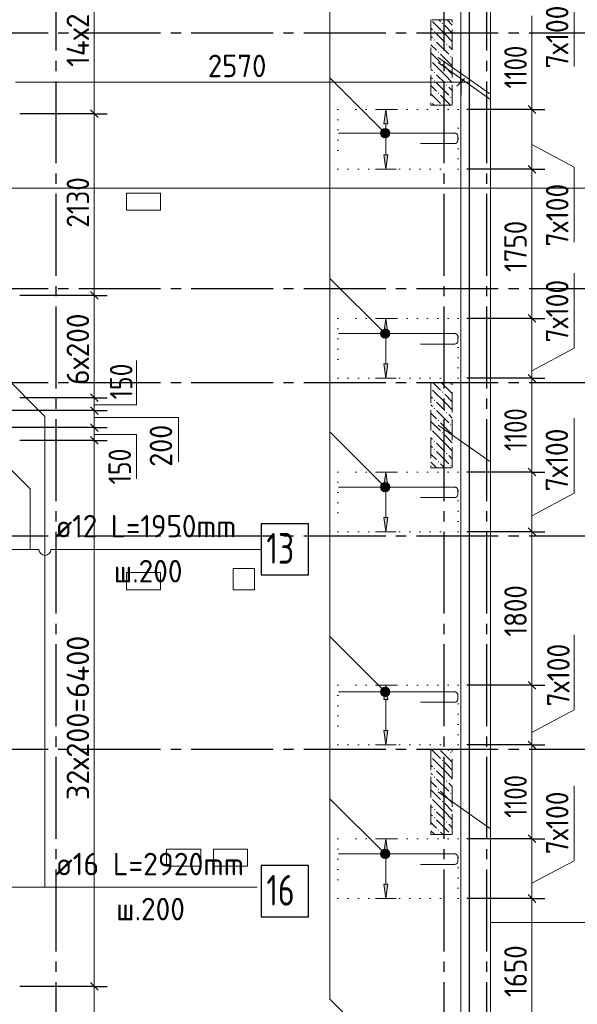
# Model space of a CAD drawing. Header units: millimetres. Extents: x 0 to 50400, y 0 to 35640.
# Tile 20 of 25: x 35093 to 41631, y 13872 to 25415. Entities that reach past the tile are written whole.
import ezdxf

# ---------------------------------------------------------------- set-up
doc = ezdxf.new("R2010")
doc.units = ezdxf.units.MM
for name, pattern in [('______2', [324, 240, -84]), ('______5', [1320, 960, -120, 120, -120]), ('______9', [120, 0, -120])]:
    doc.linetypes.add(name, pattern=pattern)
for name, color, linetype, lineweight in [('Standard', 7, 'Continuous', 25), ('ДОП Верх по Х', 7, 'Continuous', 25), ('ЖБ Перекрытие верхний уровень', 7, 'Continuous', 35), ('ЖБ Пилон', 7, 'Continuous', 35), ('Общий01', 7, 'Continuous', 13), ('Позиционная метка номер позиции', 7, 'Continuous', 13), ('Размерная линия_ общее', 7, 'Continuous', 13), ('Тени', 7, 'Continuous', 13)]:
    doc.layers.add(name, color=color, linetype=linetype, lineweight=lineweight)
doc.layers.add('Оси', color=7, linetype='______5', true_color=0x656565)
doc.styles.add('ISOCPEUR', font='txt')

msp = doc.modelspace()

# ---------------------------------------------------------------- hatches: boundary and pattern name
at = {"layer": 'ДОП Верх по Х', "linetype": 'Continuous', "lineweight": 13, "transparency": 33554687}
for points in [[(39410, 24194), (39386, 24362), (39362, 24194)], [(39410, 21744), (39386, 21912), (39362, 21744)], [(39410, 19944), (39386, 20112), (39362, 19944)], [(39410, 17444), (39386, 17612), (39362, 17444)], [(39410, 15644), (39386, 15812), (39362, 15644)]]:
    msp.add_hatch(color=7, dxfattribs=at).paths.add_polyline_path(points)
for points in [[(39410, 23830), (39386, 23662), (39362, 23830)], [(39410, 21380), (39386, 21212), (39362, 21380)], [(39410, 19580), (39386, 19412), (39362, 19580)], [(39410, 17080), (39386, 16912), (39362, 17080)], [(39410, 15280), (39386, 15112), (39362, 15280)]]:
    msp.add_hatch(color=7, dxfattribs=at).paths.add_polyline_path(points, flags=16)
at = {"layer": 'ЖБ Пилон', "linetype": 'Continuous', "lineweight": 18, "transparency": 33554687}
for points in [[(39948, 25273), (39956, 25281), (39963, 25273), (39956, 25265)], [(40044, 25369), (40052, 25377), (40059, 25369), (40052, 25361)], [(39948, 25177), (39956, 25185), (39963, 25177), (39956, 25170)], [(40092, 25129), (40100, 25137), (40107, 25129), (40100, 25121)], [(39915, 24938), (39915, 24937), (39915, 24937)], [(39996, 25033), (40004, 25041), (40011, 25033), (40004, 25025)], [(40140, 24985), (40148, 24993), (40155, 24985), (40148, 24977)], [(40044, 24889), (40052, 24897), (40059, 24889), (40052, 24881)], [(39948, 24793), (39956, 24801), (39963, 24793), (39956, 24785)], [(39948, 24697), (39956, 24705), (39963, 24697), (39956, 24690)], [(40092, 24649), (40100, 24657), (40107, 24649), (40100, 24641)], [(39996, 24553), (40004, 24561), (40011, 24553), (40004, 24545)], [(40140, 24505), (40148, 24513), (40155, 24505), (40148, 24497)], [(39915, 24458), (39915, 24457), (39915, 24457)], [(40047, 24412), (40052, 24417), (40056, 24412)], [(40140, 21145), (40148, 21153), (40155, 21145), (40148, 21137)], [(39915, 21098), (39915, 21097), (39915, 21097)], [(40044, 21049), (40052, 21057), (40059, 21049), (40052, 21041)], [(39948, 20953), (39956, 20961), (39963, 20953), (39956, 20945)], [(39948, 20857), (39956, 20865), (39963, 20857), (39956, 20849)], [(40092, 20809), (40100, 20817), (40107, 20809), (40100, 20801)], [(39996, 20713), (40004, 20721), (40011, 20713), (40004, 20705)], [(40140, 20665), (40148, 20673), (40155, 20665), (40148, 20657)], [(39915, 20618), (39915, 20617), (39915, 20617)], [(40044, 20569), (40052, 20577), (40059, 20569), (40052, 20561)], [(39948, 20473), (39956, 20481), (39963, 20473), (39956, 20465)], [(39948, 20377), (39956, 20385), (39963, 20377), (39956, 20369)], [(40092, 20329), (40100, 20337), (40107, 20329), (40100, 20321)], [(39996, 20233), (40004, 20241), (40011, 20233), (40004, 20225)], [(40140, 20185), (40148, 20193), (40155, 20185), (40148, 20177)], [(39915, 16778), (39915, 16777), (39915, 16777)], [(40140, 16825), (40148, 16833), (40155, 16825), (40148, 16817)], [(39948, 16633), (39956, 16641), (39963, 16633), (39956, 16625)], [(40044, 16729), (40052, 16737), (40059, 16729), (40052, 16721)], [(39948, 16537), (39956, 16545), (39963, 16537), (39956, 16529)], [(39996, 16393), (40004, 16401), (40011, 16393), (40004, 16385)], [(40092, 16489), (40100, 16497), (40107, 16489), (40100, 16481)], [(39915, 16298), (39915, 16297), (39915, 16297)], [(40140, 16345), (40148, 16353), (40155, 16345), (40148, 16337)], [(39948, 16153), (39956, 16161), (39963, 16153), (39956, 16145)], [(40044, 16249), (40052, 16257), (40059, 16249), (40052, 16241)], [(39948, 16057), (39956, 16065), (39963, 16057), (39956, 16049)], [(40092, 16009), (40100, 16017), (40107, 16009), (40100, 16001)], [(39996, 15913), (40004, 15921), (40011, 15913), (40004, 15905)], [(40140, 15865), (40148, 15873), (40155, 15865), (40152, 15862), (40143, 15862)]]:
    msp.add_hatch(color=7, dxfattribs=at).paths.add_polyline_path(points, flags=16)
at = {"layer": 'Позиционная метка номер позиции', "linetype": 'Continuous', "lineweight": 13, "transparency": 33554687}
for points in [[(39339, 24047), (39391, 24137), (39326, 24072)], [(39326, 24072), (39391, 24137), (39364, 24137)], [(39326, 24072), (39364, 24137), (39326, 24099)], [(39326, 24099), (39364, 24137), (39339, 24124)], [(39339, 24047), (39416, 24124), (39391, 24137)], [(39364, 24033), (39416, 24124), (39339, 24047)], [(39364, 24033), (39430, 24099), (39416, 24124)], [(39391, 24033), (39430, 24099), (39364, 24033)], [(39391, 24033), (39430, 24072), (39430, 24099)], [(39430, 24072), (39391, 24033), (39416, 24047)], [(39339, 21697), (39391, 21787), (39326, 21722)], [(39326, 21722), (39391, 21787), (39364, 21787)], [(39326, 21722), (39364, 21787), (39326, 21749)], [(39326, 21749), (39364, 21787), (39339, 21774)], [(39339, 21697), (39416, 21774), (39391, 21787)], [(39364, 21683), (39416, 21774), (39339, 21697)], [(39364, 21683), (39430, 21749), (39416, 21774)], [(39391, 21683), (39430, 21749), (39364, 21683)], [(39391, 21683), (39430, 21722), (39430, 21749)], [(39430, 21722), (39391, 21683), (39416, 21697)], [(39339, 19897), (39391, 19987), (39326, 19922)], [(39326, 19922), (39391, 19987), (39364, 19987)], [(39326, 19922), (39364, 19987), (39326, 19949)], [(39326, 19949), (39364, 19987), (39339, 19974)], [(39339, 19897), (39416, 19974), (39391, 19987)], [(39364, 19883), (39416, 19974), (39339, 19897)], [(39364, 19883), (39430, 19949), (39416, 19974)], [(39391, 19883), (39430, 19949), (39364, 19883)], [(39391, 19883), (39430, 19922), (39430, 19949)], [(39430, 19922), (39391, 19883), (39416, 19897)], [(39339, 17497), (39391, 17587), (39326, 17522)], [(39326, 17522), (39391, 17587), (39364, 17587)], [(39326, 17522), (39364, 17587), (39326, 17549)], [(39326, 17549), (39364, 17587), (39339, 17574)], [(39339, 17497), (39416, 17574), (39391, 17587)], [(39364, 17483), (39416, 17574), (39339, 17497)], [(39364, 17483), (39430, 17549), (39416, 17574)], [(39391, 17483), (39430, 17549), (39364, 17483)], [(39391, 17483), (39430, 17522), (39430, 17549)], [(39430, 17522), (39391, 17483), (39416, 17497)], [(39339, 15597), (39391, 15687), (39326, 15622)], [(39326, 15622), (39391, 15687), (39364, 15687)], [(39326, 15622), (39364, 15687), (39326, 15649)], [(39326, 15649), (39364, 15687), (39339, 15674)], [(39339, 15597), (39416, 15674), (39391, 15687)], [(39364, 15583), (39416, 15674), (39339, 15597)], [(39364, 15583), (39430, 15649), (39416, 15674)], [(39391, 15583), (39430, 15649), (39364, 15583)], [(39391, 15583), (39430, 15622), (39430, 15649)], [(39430, 15622), (39391, 15583), (39416, 15597)]]:
    msp.add_hatch(color=7, dxfattribs=at).paths.add_polyline_path(points)

# ---------------------------------------------------------------- linework, layer by layer
at = {"layer": 'Standard', "color": 254, "linetype": 'Continuous', "lineweight": -3, "true_color": 0xc4c4ff, "transparency": 33554687}
msp.add_lwpolyline([(7965, 10212), (40368, 10212), (40368, 32712), (7965, 32712), (7965, 10212)], dxfattribs=at)
at = {"layer": 'ДОП Верх по Х', "color": 251, "linetype": 'Continuous', "lineweight": 13, "true_color": 0x494949, "transparency": 33554687}
for p, q in [((39386, 24362), (39266, 24362)), ((39386, 24362), (39362, 24194)), ((39410, 24194), (39386, 24362)), ((39386, 24362), (39506, 24362)), ((39386, 24362), (39386, 24362)), ((39362, 24194), (39410, 24194)), ((39386, 23830), (39386, 24194)), ((39386, 23662), (39362, 23830)), ((39362, 23830), (39410, 23830)), ((39410, 23830), (39386, 23662)), ((39386, 23662), (39266, 23662)), ((39386, 23662), (39506, 23662)), ((39386, 23662), (39386, 23662)), ((39386, 21912), (39266, 21912)), ((39386, 21912), (39362, 21744)), ((39410, 21744), (39386, 21912)), ((39386, 21912), (39506, 21912)), ((39386, 21912), (39386, 21912)), ((39362, 21744), (39410, 21744)), ((39386, 21380), (39386, 21744)), ((39386, 21212), (39362, 21380)), ((39362, 21380), (39410, 21380)), ((39410, 21380), (39386, 21212)), ((39386, 21212), (39266, 21212)), ((39386, 21212), (39506, 21212)), ((39386, 21212), (39386, 21212)), ((39386, 20112), (39266, 20112)), ((39386, 20112), (39362, 19944)), ((39410, 19944), (39386, 20112)), ((39386, 20112), (39506, 20112)), ((39386, 20112), (39386, 20112)), ((39362, 19944), (39410, 19944)), ((39386, 19580), (39386, 19944)), ((39386, 19412), (39362, 19580)), ((39362, 19580), (39410, 19580)), ((39410, 19580), (39386, 19412)), ((39386, 19412), (39266, 19412)), ((39386, 19412), (39506, 19412)), ((39386, 19412), (39386, 19412)), ((39386, 17612), (39266, 17612)), ((39386, 17612), (39362, 17444)), ((39410, 17444), (39386, 17612)), ((39386, 17612), (39506, 17612)), ((39386, 17612), (39386, 17612)), ((39362, 17444), (39410, 17444)), ((39386, 17080), (39386, 17444)), ((39386, 16912), (39362, 17080)), ((39362, 17080), (39410, 17080)), ((39410, 17080), (39386, 16912)), ((39386, 16912), (39266, 16912)), ((39386, 16912), (39506, 16912)), ((39386, 16912), (39386, 16912)), ((39386, 15812), (39266, 15812)), ((39386, 15812), (39362, 15644)), ((39410, 15644), (39386, 15812)), ((39386, 15812), (39506, 15812)), ((39386, 15812), (39386, 15812)), ((39362, 15644), (39410, 15644)), ((39386, 15280), (39386, 15644)), ((39386, 15112), (39362, 15280)), ((39362, 15280), (39410, 15280)), ((39410, 15280), (39386, 15112)), ((39386, 15112), (39266, 15112)), ((39386, 15112), (39506, 15112)), ((39386, 15112), (39386, 15112))]:
    msp.add_line(p, q, dxfattribs=at)
at = {"layer": 'ДОП Верх по Х', "color": 7, "linetype": 'Continuous', "lineweight": 18, "transparency": 33554687}
for points in [[(39792, 23962), (40195, 23962), (40202, 23963), (40208, 23965), (40214, 23969), (40219, 23973), (40223, 23978), (40227, 23984), (40229, 23990), (40230, 23997), (40230, 24051), (40229, 24057), (40227, 24064), (40223, 24070), (40219, 24075), (40214, 24079), (40208, 24082), (40202, 24085), (40195, 24085), (38831, 24085)], [(39792, 21612), (40195, 21612), (40202, 21613), (40208, 21615), (40214, 21619), (40219, 21623), (40223, 21628), (40227, 21634), (40229, 21640), (40230, 21647), (40230, 21701), (40229, 21707), (40227, 21714), (40223, 21720), (40219, 21725), (40214, 21729), (40208, 21732), (40202, 21735), (40195, 21735), (38831, 21735)], [(39792, 19812), (40195, 19812), (40202, 19813), (40208, 19815), (40214, 19819), (40219, 19823), (40223, 19828), (40227, 19834), (40229, 19840), (40230, 19847), (40230, 19901), (40229, 19907), (40227, 19914), (40223, 19920), (40219, 19925), (40214, 19929), (40208, 19932), (40202, 19935), (40195, 19935), (38831, 19935)], [(39792, 17412), (40195, 17412), (40202, 17413), (40208, 17415), (40214, 17419), (40219, 17423), (40223, 17428), (40227, 17434), (40229, 17440), (40230, 17447), (40230, 17501), (40229, 17507), (40227, 17514), (40223, 17520), (40219, 17525), (40214, 17529), (40208, 17532), (40202, 17535), (40195, 17535), (38831, 17535)], [(39792, 15512), (40195, 15512), (40202, 15513), (40208, 15515), (40214, 15519), (40219, 15523), (40223, 15528), (40227, 15534), (40229, 15540), (40230, 15547), (40230, 15601), (40229, 15607), (40227, 15614), (40223, 15620), (40219, 15625), (40214, 15629), (40208, 15632), (40202, 15635), (40195, 15635), (38831, 15635)]]:
    msp.add_lwpolyline(points, dxfattribs=at)
at = {"layer": 'ДОП Верх по Х', "color": 7, "linetype": 'Continuous', "lineweight": 25, "transparency": 33554687}
for points in [[(37926, 18905), (38478, 18905), (38478, 19505), (37926, 19505), (37926, 18905)], [(37926, 14897), (38478, 14897), (38478, 15497), (37926, 15497), (37926, 14897)]]:
    msp.add_lwpolyline(points, dxfattribs=at)
at = {"layer": 'ЖБ Перекрытие верхний уровень', "color": 7, "linetype": 'Continuous', "lineweight": 18, "transparency": 33554687}
for p, q in [((40265, 10312), (40265, 32612)), ((36745, 23382), (36345, 23382)), ((36345, 23382), (36345, 23182)), ((36745, 23182), (36745, 23382)), ((36345, 23182), (36745, 23182)), ((36745, 18932), (36345, 18932)), ((36345, 18932), (36345, 18732)), ((36745, 18732), (36745, 18932)), ((37595, 18982), (37595, 18732)), ((37845, 18982), (37595, 18982)), ((37845, 18732), (37845, 18982)), ((36345, 18732), (36745, 18732)), ((37595, 18732), (37845, 18732)), ((37215, 15692), (36815, 15692)), ((36815, 15692), (36815, 15492)), ((37215, 15492), (37215, 15692)), ((37765, 15692), (37365, 15692)), ((37365, 15692), (37365, 15492)), ((37765, 15492), (37765, 15692)), ((36815, 15492), (37215, 15492)), ((37365, 15492), (37765, 15492))]:
    msp.add_line(p, q, dxfattribs=at)
at = {"layer": 'ЖБ Пилон', "color": 253, "linetype": '______2', "lineweight": 13, "true_color": 0xa0a0a0, "transparency": 33554687}
for p, q in [((40165, 25412), (39915, 25412)), ((39915, 25412), (39915, 24412)), ((40165, 24412), (40165, 25412)), ((39915, 24412), (40165, 24412)), ((40165, 21162), (39915, 21162)), ((39915, 21162), (39915, 20162)), ((40165, 20162), (40165, 21162)), ((39915, 20162), (40165, 20162)), ((40165, 16862), (39915, 16862)), ((39915, 16862), (39915, 15862)), ((40165, 15862), (40165, 16862)), ((39915, 15862), (40165, 15862))]:
    msp.add_line(p, q, dxfattribs=at)
at = {"layer": 'ЖБ Пилон', "color": 9, "linetype": 'Continuous', "lineweight": 18, "true_color": 0xc7c7c7, "transparency": 33554687}
for p, q in [((40008, 25412), (40028, 25393)), ((40165, 25352), (40104, 25412)), ((39915, 25314), (39932, 25297)), ((40076, 25249), (39932, 25393)), ((40076, 25345), (40165, 25256)), ((39932, 25201), (39915, 25218)), ((39980, 25249), (40076, 25153)), ((40076, 25249), (40165, 25160)), ((39915, 25122), (39980, 25057)), ((39980, 25153), (40124, 25009)), ((40165, 25064), (40124, 25105)), ((39915, 25026), (40028, 24913)), ((40165, 24872), (40028, 25009)), ((39915, 24834), (39932, 24817)), ((40076, 24769), (39932, 24913)), ((40076, 24865), (40165, 24776)), ((39932, 24721), (39915, 24738)), ((39980, 24769), (40076, 24673)), ((40076, 24769), (40165, 24680)), ((39915, 24642), (39980, 24577)), ((39980, 24673), (40124, 24529)), ((40165, 24584), (40124, 24625)), ((39915, 24546), (40028, 24433)), ((40144, 24412), (40028, 24529)), ((39952, 24412), (39932, 24433)), ((39938, 21162), (40028, 21073)), ((40165, 21032), (40034, 21162)), ((40076, 20929), (39932, 21073)), ((40076, 21025), (40165, 20936)), ((39915, 20994), (39932, 20977)), ((39932, 20881), (39915, 20898)), ((39980, 20929), (40076, 20833)), ((40076, 20929), (40165, 20840)), ((39915, 20802), (39980, 20737)), ((39980, 20833), (40124, 20689)), ((40165, 20744), (40124, 20785)), ((39915, 20706), (40028, 20593)), ((40165, 20552), (40028, 20689)), ((40076, 20449), (39932, 20593)), ((39915, 20514), (39932, 20497)), ((39980, 20449), (40076, 20353)), ((40076, 20545), (40165, 20456)), ((40076, 20449), (40165, 20360)), ((39932, 20401), (39915, 20418)), ((39915, 20322), (39980, 20257)), ((39980, 20353), (40124, 20209)), ((39915, 20226), (39979, 20162)), ((40074, 20162), (40028, 20209)), ((40165, 20264), (40124, 20305)), ((39919, 16862), (40028, 16753)), ((40110, 16862), (40124, 16849)), ((40076, 16609), (39932, 16753)), ((40165, 16712), (40028, 16849)), ((39915, 16674), (39932, 16657)), ((40076, 16705), (40165, 16616)), ((39932, 16561), (39915, 16578)), ((39980, 16609), (40076, 16513)), ((39980, 16513), (40124, 16369)), ((40076, 16609), (40165, 16520)), ((39915, 16482), (39980, 16417)), ((40165, 16424), (40124, 16465)), ((39915, 16386), (40028, 16273)), ((40165, 16232), (40028, 16369)), ((39915, 16194), (39932, 16177)), ((40076, 16129), (39932, 16273)), ((40076, 16225), (40165, 16136)), ((39932, 16081), (39915, 16098)), ((39980, 16129), (40076, 16033)), ((40076, 16129), (40165, 16040)), ((39915, 16002), (39980, 15937)), ((39980, 16033), (40124, 15889)), ((40165, 15944), (40124, 15985)), ((39915, 15906), (39959, 15862)), ((40054, 15862), (40028, 15889))]:
    msp.add_line(p, q, dxfattribs=at)
at = {"layer": 'Общий01', "color": 7, "linetype": 'Continuous', "lineweight": 13, "transparency": 33554687}
msp.add_line((49145, 23440), (33585, 23440), dxfattribs=at)
for points in [[(40001, 28112), (40614, 27680), (40614, 14830)], [(41099, 26010), (41595, 25747), (41595, 24866)], [(49145, 23440), (40614, 23440), (40614, 24540), (40001, 24972)], [(40001, 24912), (40614, 24480), (40614, 23380)], [(41099, 23950), (41595, 23687), (41595, 22806)], [(41099, 21300), (41595, 21563), (41595, 22444)], [(35967, 20901), (36463, 20901), (36463, 21421)], [(35967, 20751), (36956, 20751), (36956, 20231)], [(41099, 19600), (41595, 19863), (41595, 20744)], [(35967, 20551), (36463, 20551), (36463, 20031)], [(40001, 20662), (40614, 20230), (40614, 19130)], [(41099, 17060), (41595, 17323), (41595, 18204)], [(41099, 15290), (41595, 15553), (41595, 16434)], [(49145, 14830), (40614, 14830), (40614, 15930), (40001, 16362)], [(40001, 16362), (40614, 15930), (40614, 14830)], [(40165, 12527), (40614, 12975), (40614, 14830)]]:
    msp.add_lwpolyline(points, dxfattribs=at)
at = {"layer": 'Оси', "color": 8, "linetype": '______5', "lineweight": -3, "transparency": 33554687}
for p, q in [((35515, 32612), (35515, 8317)), ((40065, 32612), (40065, 8317)), ((40565, 32612), (40565, 8317)), ((8065, 25262), (42963, 25262)), ((8065, 22262), (42963, 22262)), ((8065, 21162), (42963, 21162)), ((8065, 19362), (42963, 19362)), ((8065, 16862), (42963, 16862))]:
    msp.add_line(p, q, dxfattribs=at)
at = {"layer": 'Позиционная метка номер позиции', "color": 7, "linetype": 'Continuous', "lineweight": 13, "transparency": 33554687}
for p, q in [((39339, 24124), (39339, 24124)), ((39339, 24047), (39339, 24047)), ((39416, 24124), (39416, 24124)), ((39416, 24047), (39416, 24047)), ((39339, 21774), (39339, 21774)), ((39416, 21774), (39416, 21774)), ((39339, 21697), (39339, 21697)), ((39416, 21697), (39416, 21697)), ((39339, 19974), (39339, 19974)), ((39416, 19974), (39416, 19974)), ((39339, 19897), (39339, 19897)), ((39416, 19897), (39416, 19897)), ((35459, 19205), (37932, 19205)), ((39339, 17574), (39339, 17574)), ((39416, 17574), (39416, 17574)), ((39339, 17497), (39339, 17497)), ((39416, 17497), (39416, 17497)), ((39339, 15674), (39339, 15674)), ((39339, 15597), (39339, 15597)), ((39416, 15674), (39416, 15674)), ((39416, 15597), (39416, 15597))]:
    msp.add_line(p, q, dxfattribs=at)
for points in [[(39378, 13285), (38731, 13932), (38731, 29619)], [(39378, 24085), (38731, 24732), (38731, 26557)], [(39378, 21735), (38731, 22382), (38731, 24207)], [(39378, 19935), (38731, 20582), (38731, 22407)], [(34370, 21782), (35389, 20764), (35389, 15243)], [(32382, 20755), (32601, 20536), (32601, 19205), (35214, 19205)], [(34372, 20755), (35214, 19914), (35214, 19205), (35319, 19205)], [(39378, 17535), (38731, 18182), (38731, 20007)], [(39378, 15635), (38731, 16282), (38731, 18107)], [(34346, 14882), (34706, 15243), (37878, 15243)]]:
    msp.add_lwpolyline(points, dxfattribs=at)
for centre in [(39378, 24085), (39378, 21735), (39378, 19935), (39378, 17535), (39378, 15635)]:
    msp.add_circle(centre, 54, dxfattribs=at)
msp.add_arc((35389, 19205), 70, 180, 0, dxfattribs=at)
at = {"layer": 'Размерная линия_ общее', "color": 7, "linetype": 'Continuous', "lineweight": 13, "transparency": 33554687}
for p, q in [((35967, 24312), (35967, 27112)), ((41099, 24362), (41099, 25462)), ((35045, 24681), (40265, 24681)), ((40265, 24681), (40355, 24681)), ((41099, 23662), (41099, 24362)), ((35967, 22182), (35967, 24312)), ((41099, 21912), (41099, 23662)), ((35967, 20982), (35967, 22182)), ((41099, 21212), (41099, 21912)), ((41099, 20112), (41099, 21212)), ((35967, 20832), (35967, 20982)), ((35967, 20632), (35967, 20832)), ((35967, 20482), (35967, 20632)), ((35967, 14082), (35967, 20482)), ((41099, 19412), (41099, 20112)), ((41099, 17612), (41099, 19412)), ((41099, 16912), (41099, 17612)), ((41099, 15812), (41099, 16912)), ((41099, 15112), (41099, 15812)), ((41099, 13462), (41099, 15112)), ((35967, 12012), (35967, 14082))]:
    msp.add_line(p, q, dxfattribs=at)
at = {"layer": 'Размерная линия_ общее', "color": 7, "linetype": 'Continuous', "lineweight": -3, "transparency": 33554687}
for p, q in [((40265, 24681), (40265, 24831)), ((40265, 24681), (40265, 24531)), ((40265, 24681), (40265, 24681)), ((41099, 24362), (40949, 24362)), ((41099, 24362), (41249, 24362)), ((35967, 24312), (35817, 24312)), ((35967, 24312), (36117, 24312)), ((41099, 23662), (40949, 23662)), ((41099, 23662), (41249, 23662)), ((35967, 22182), (35817, 22182)), ((35967, 22182), (36117, 22182)), ((41099, 21912), (40949, 21912)), ((41099, 21912), (41249, 21912)), ((41099, 21212), (40949, 21212)), ((41099, 21212), (41249, 21212)), ((35967, 20982), (35817, 20982)), ((35967, 20982), (36117, 20982)), ((35967, 20832), (35817, 20832)), ((35967, 20832), (36117, 20832)), ((35967, 20632), (35817, 20632)), ((35967, 20632), (36117, 20632)), ((35967, 20482), (35817, 20482)), ((35967, 20482), (36117, 20482)), ((41099, 20112), (40949, 20112)), ((41099, 20112), (41249, 20112)), ((41099, 19412), (40949, 19412)), ((41099, 19412), (41249, 19412)), ((41099, 17612), (40949, 17612)), ((41099, 17612), (41249, 17612)), ((41099, 16912), (40949, 16912)), ((41099, 16912), (41249, 16912)), ((41099, 15812), (40949, 15812)), ((41099, 15812), (41249, 15812)), ((41099, 15112), (40949, 15112)), ((41099, 15112), (41249, 15112)), ((35967, 14082), (35817, 14082)), ((35967, 14082), (36117, 14082))]:
    msp.add_line(p, q, dxfattribs=at)
at = {"layer": 'Размерная линия_ общее', "color": 7, "linetype": 'Continuous', "lineweight": 25, "transparency": 33554687}
for p, q in [((40220, 24636), (40310, 24726)), ((36012, 24267), (35922, 24357)), ((41144, 24317), (41054, 24407)), ((41144, 23617), (41054, 23707)), ((36012, 22137), (35922, 22227)), ((41144, 21867), (41054, 21957)), ((41144, 21167), (41054, 21257)), ((36012, 20937), (35922, 21027)), ((36012, 20787), (35922, 20877)), ((36012, 20587), (35922, 20677)), ((36012, 20437), (35922, 20527)), ((41144, 20067), (41054, 20157)), ((41144, 19367), (41054, 19457)), ((41144, 17567), (41054, 17657)), ((41144, 16867), (41054, 16957)), ((41144, 15767), (41054, 15857)), ((41144, 15067), (41054, 15157)), ((36012, 14037), (35922, 14127))]:
    msp.add_line(p, q, dxfattribs=at)
at = {"layer": 'Размерная линия_ общее', "color": 7, "linetype": 'Continuous', "lineweight": -3, "transparency": 33554687}
for points in [[(41099, 24362), (41078, 24362), (41078, 24362), (41078, 24362), (41078, 24362), (41078, 24362), (41078, 24362), (41078, 24362), (41078, 24362), (41078, 24362), (41078, 24362), (41078, 24362), (41078, 24362), (40336, 24362)], [(35967, 24312), (35946, 24312), (35946, 24312), (35946, 24312), (35946, 24312), (35946, 24312), (35946, 24312), (35095, 24312)], [(41099, 23662), (41078, 23662), (41078, 23662), (41078, 23662), (41078, 23662), (41078, 23662), (41078, 23662), (41078, 23662), (41078, 23662), (41078, 23662), (41078, 23662), (41078, 23662), (41078, 23662), (40336, 23662)], [(35967, 22182), (35946, 22182), (35946, 22182), (35946, 22182), (35946, 22182), (35946, 22182), (35946, 22182), (35946, 22182), (35946, 22182), (35095, 22182)], [(41099, 21912), (41078, 21912), (41078, 21912), (41078, 21912), (41078, 21912), (41078, 21912), (41078, 21912), (41078, 21912), (41078, 21912), (41078, 21912), (41078, 21912), (41078, 21912), (41078, 21912), (41078, 21912), (41078, 21912), (40336, 21912)], [(41099, 21212), (41078, 21212), (41078, 21212), (41078, 21212), (41078, 21212), (41078, 21212), (41078, 21212), (41078, 21212), (41078, 21212), (41078, 21212), (41078, 21212), (41078, 21212), (41078, 21212), (41078, 21212), (41078, 21212), (40336, 21212)], [(35967, 20982), (35946, 20982), (35946, 20982), (35946, 20982), (35946, 20982), (35946, 20982), (35946, 20982), (35946, 20982), (35946, 20982), (35946, 20982), (35946, 20982), (35095, 20982)], [(35967, 20832), (35946, 20832), (35946, 20832), (35946, 20832), (35946, 20832), (35946, 20832), (35946, 20832), (35946, 20832), (35946, 20832), (35946, 20832), (35946, 20832), (34955, 20832)], [(35967, 20632), (35946, 20632), (35946, 20632), (35946, 20632), (35946, 20632), (35946, 20632), (35946, 20632), (35946, 20632), (35946, 20632), (35946, 20632), (35946, 20632), (34955, 20632)], [(35967, 20482), (35946, 20482), (35946, 20482), (35946, 20482), (35946, 20482), (35946, 20482), (35946, 20482), (35946, 20482), (35946, 20482), (35946, 20482), (35946, 20482), (35095, 20482)], [(41099, 20112), (41078, 20112), (41078, 20112), (41078, 20112), (41078, 20112), (41078, 20112), (41078, 20112), (41078, 20112), (41078, 20112), (41078, 20112), (41078, 20112), (41078, 20112), (41078, 20112), (41078, 20112), (41078, 20112), (41078, 20112), (41078, 20112), (40336, 20112)], [(41099, 19412), (41078, 19412), (41078, 19412), (41078, 19412), (41078, 19412), (41078, 19412), (41078, 19412), (41078, 19412), (41078, 19412), (41078, 19412), (41078, 19412), (41078, 19412), (41078, 19412), (41078, 19412), (41078, 19412), (41078, 19412), (41078, 19412), (40336, 19412)], [(41099, 17612), (41078, 17612), (41078, 17612), (41078, 17612), (41078, 17612), (41078, 17612), (41078, 17612), (41078, 17612), (41078, 17612), (41078, 17612), (41078, 17612), (41078, 17612), (41078, 17612), (41078, 17612), (41078, 17612), (41078, 17612), (41078, 17612), (41078, 17612), (41078, 17612), (40336, 17612)], [(41099, 16912), (41078, 16912), (41078, 16912), (41078, 16912), (41078, 16912), (41078, 16912), (41078, 16912), (41078, 16912), (41078, 16912), (41078, 16912), (41078, 16912), (41078, 16912), (41078, 16912), (41078, 16912), (41078, 16912), (41078, 16912), (41078, 16912), (41078, 16912), (41078, 16912), (40336, 16912)], [(41099, 15812), (41078, 15812), (41078, 15812), (41078, 15812), (41078, 15812), (41078, 15812), (41078, 15812), (41078, 15812), (41078, 15812), (41078, 15812), (41078, 15812), (41078, 15812), (41078, 15812), (41078, 15812), (41078, 15812), (41078, 15812), (41078, 15812), (41078, 15812), (41078, 15812), (41078, 15812), (41078, 15812), (40336, 15812)], [(41099, 15112), (41078, 15112), (41078, 15112), (41078, 15112), (41078, 15112), (41078, 15112), (41078, 15112), (41078, 15112), (41078, 15112), (41078, 15112), (41078, 15112), (41078, 15112), (41078, 15112), (41078, 15112), (41078, 15112), (41078, 15112), (41078, 15112), (41078, 15112), (41078, 15112), (41078, 15112), (41078, 15112), (40336, 15112)], [(35967, 14082), (35946, 14082), (35946, 14082), (35946, 14082), (35946, 14082), (35946, 14082), (35946, 14082), (35946, 14082), (35946, 14082), (35946, 14082), (35946, 14082), (35946, 14082), (35946, 14082), (35095, 14082)]]:
    msp.add_lwpolyline(points, dxfattribs=at)
at = {"layer": 'Тени', "color": 7, "linetype": '______9', "lineweight": 13, "transparency": 33554687}
for p, q in [((38825, 24362), (38825, 23662)), ((40236, 24362), (38825, 24362)), ((40236, 23662), (40236, 24362)), ((38825, 23662), (40236, 23662)), ((38825, 21912), (38825, 21212)), ((40236, 21912), (38825, 21912)), ((40236, 21212), (40236, 21912)), ((38825, 21212), (40236, 21212)), ((38825, 20112), (38825, 19412)), ((40236, 20112), (38825, 20112)), ((40236, 19412), (40236, 20112)), ((38825, 19412), (40236, 19412)), ((38825, 17612), (38825, 16912)), ((40236, 17612), (38825, 17612)), ((40236, 16912), (40236, 17612)), ((38825, 16912), (40236, 16912)), ((38825, 15812), (38825, 15112)), ((40236, 15812), (38825, 15812)), ((40236, 15112), (40236, 15812)), ((38825, 15112), (40236, 15112))]:
    msp.add_line(p, q, dxfattribs=at)

# ---------------------------------------------------------------- texts
at = {"layer": 'ДОП Верх по Х', "color": 7, "linetype": 'Continuous', "lineweight": 13, "transparency": 33554687, "attachment_point": 7, "style": 'ISOCPEUR'}
for s, insert, char_height, width in [('\\W0.94;ø12 L=1950mm ', (35510, 19345), 264, 2525.26), ('\\W0.75;13', (37986, 19037), 360, 566.75), ('\\W0.95;ш.200 ', (36196, 18817), 264, 1154.56), ('\\W0.96;ø16 L=2920mm ', (35511, 15384), 264, 2580.63), ('\\W0.75;16', (37986, 15029), 360, 566.75), ('\\W0.95;ш.200 ', (36224, 14856), 264, 1154.56)]:
    msp.add_mtext(s, dxfattribs=dict(at, insert=insert, char_height=char_height, width=width))
at = {"layer": 'Размерная линия_ общее', "color": 7, "linetype": 'Continuous', "lineweight": 25, "transparency": 33554687, "char_height": 264, "attachment_point": 7, "rotation": 90, "style": 'ISOCPEUR'}
for s, insert, width in [('\\W0.95;14х200=2800', (35907, 24862), 2130.29), ('\\W0.89;7х100', (41527, 24845), 988.27), ('\\W0.80;1100', (41039, 24609), 738.85), ('\\W0.87;2130', (35907, 22977), 800.29), ('\\W0.89;7х100', (41528, 22756), 988.26), ('\\W0.87;1750', (41039, 22457), 800.28), ('\\W0.89;7х100', (41527, 21630), 988.27), ('\\W0.95;6х200', (35907, 21134), 1048.04), ('\\W0.83;150', (36415, 20964), 610.29), ('\\W0.80;1100', (41039, 20359), 738.86), ('\\W0.91;200', (36881, 20173), 674.38), ('\\W0.89;7х100', (41523, 19886), 988.26), ('\\W0.83;150', (36398, 19967), 610.29), ('\\W0.87;1800', (41039, 18182), 800.28), ('\\W0.97;32х200=6400', (35907, 16266), 2186.23), ('\\W0.89;7х100', (41541, 17363), 988.26), ('\\W0.80;1100', (41039, 16059), 738.86), ('\\W0.89;7х100', (41528, 15631), 988.27), ('\\W0.87;1650', (41039, 13957), 800.28)]:
    msp.add_mtext(s, dxfattribs=dict(at, insert=insert, width=width))
at = {"layer": 'Размерная линия_ общее', "color": 7, "linetype": 'Continuous', "lineweight": 25, "transparency": 33554687, "insert": (37299, 24741), "char_height": 264, "width": 861.71, "attachment_point": 7, "style": 'ISOCPEUR'}
msp.add_mtext('\\W0.93;2570', dxfattribs=at)

doc.saveas('drawing.dxf')
